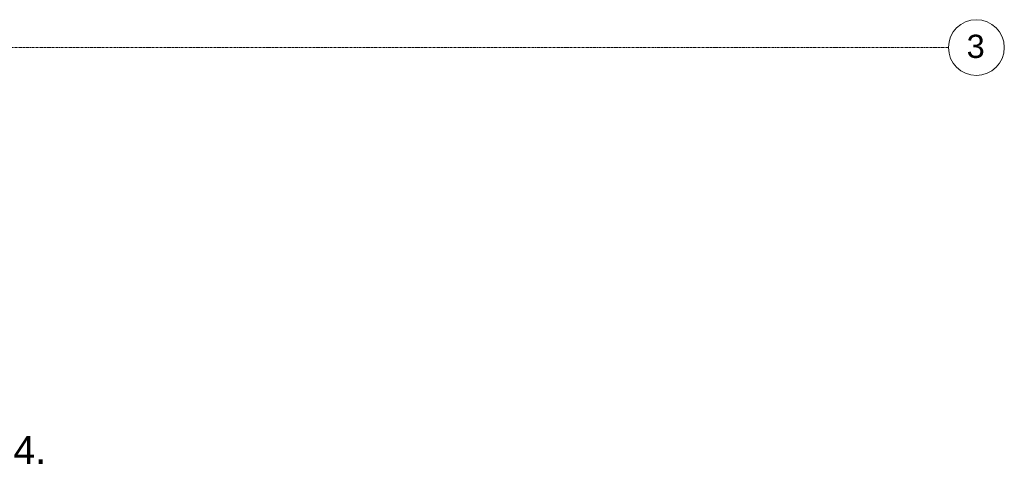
# Model space of a CAD drawing. Header units: millimetres. Extents: x 24169 to 70836, y -5250 to 32049.
# Tile 39 of 46: x 63731 to 69018, y 8560 to 10950. Entities that reach past the tile are written whole.
import ezdxf

# ---------------------------------------------------------------- set-up
doc = ezdxf.new("R2010")
doc.units = ezdxf.units.MM
doc.linetypes.add('stramien', pattern=[22.225, 12.7, -3.175, 3.175, -3.175])
doc.layers.add('00_Algemeen', color=7, linetype='Continuous', lineweight=9, true_color=0x00a600)
doc.styles.add('Arial', font='arial.ttf', dxfattribs={"height": 150})
doc.styles.add('Arial_1', font='arial.ttf', dxfattribs={"height": 125})

# ---------------------------------------------------------------- blocks, each defined once
blk = doc.blocks.new('Grid - 3 mm-485849-02 tweede verdieping - C')
at = {"layer": '00_Algemeen', "color": 7}
blk.add_circle((0, 0), 3, dxfattribs=at)

msp = doc.modelspace()

# ---------------------------------------------------------------- linework, layer by layer
at = {"layer": '00_Algemeen', "color": 150, "linetype": 'stramien', "true_color": 0x0080ff}
msp.add_line((68718, 10800), (24734, 10800), dxfattribs=at)

# ---------------------------------------------------------------- block references
at = {"layer": '00_Algemeen', "color": 7, "xscale": 49.99999999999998, "yscale": 49.99999999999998, "zscale": 49.99999999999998, "rotation": 90}
msp.add_blockref('Grid - 3 mm-485849-02 tweede verdieping - C', (68868, 10800), dxfattribs=at)

# ---------------------------------------------------------------- texts
at = {"layer": '00_Algemeen', "color": 7, "attachment_point": 1}
for s, insert, char_height, width, style in [('3', (68815.7, 10869.3), 125, 116.245, 'Arial_1'), ('iV.04.', (63336.5, 8712.7), 150, 661.392, 'Arial')]:
    msp.add_mtext(s, dxfattribs=dict(at, insert=insert, char_height=char_height, width=width, style=style))

doc.saveas('drawing.dxf')
